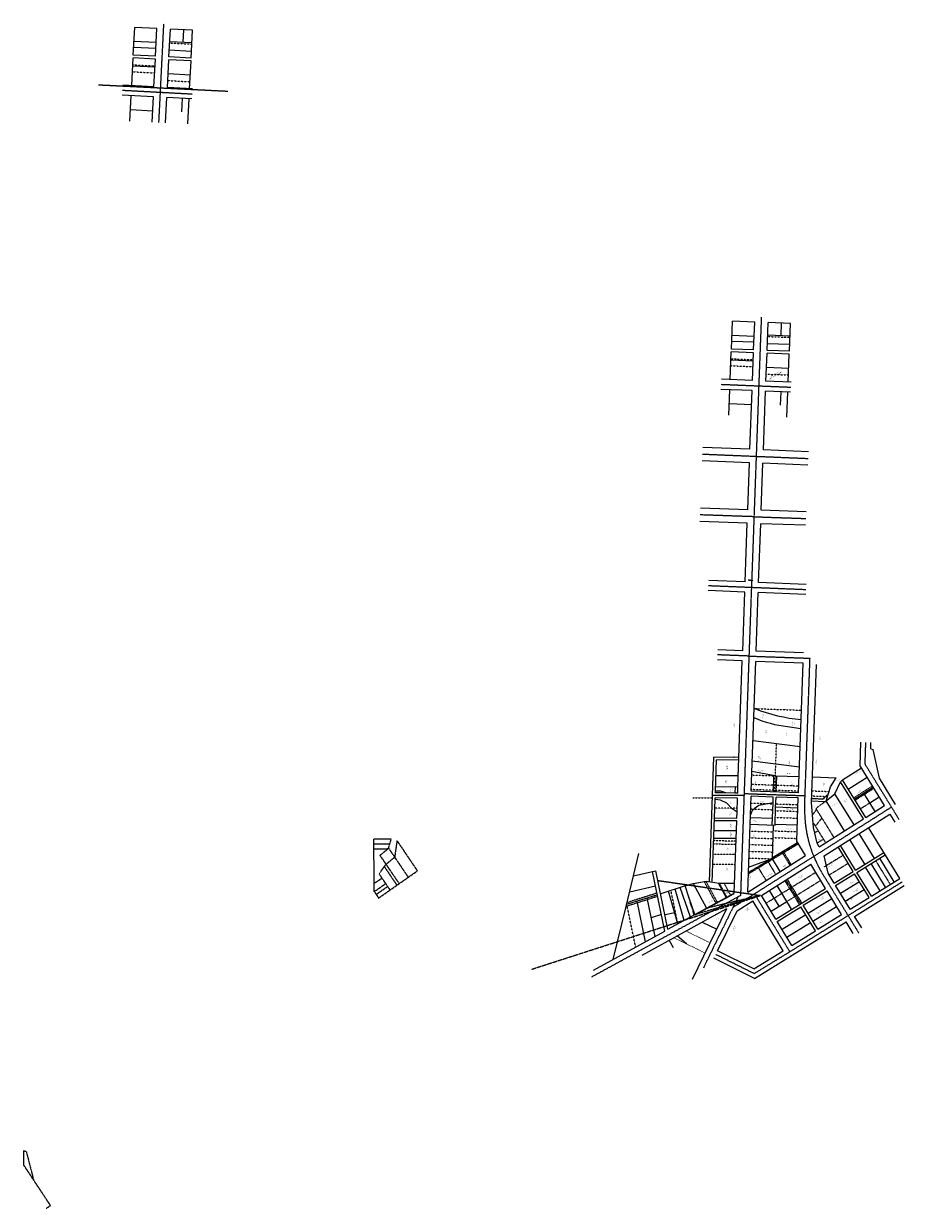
# Model space of a CAD drawing. Header units: feet. Extents: x 151698 to 162355, y 285659 to 293555.
# Tile 2 of 2: x 157130 to 162355, y 286529 to 293555. Entities that reach past the tile are written whole.
import ezdxf

# ---------------------------------------------------------------- set-up
doc = ezdxf.new("R2010")
doc.units = ezdxf.units.FT
doc.header["$MEASUREMENT"] = 0
for name, pattern in [('B', [0.3, 0.25, -0.05]), ('cl', [5, 0.09375, -0.09375, 4.625, -0.09375, 0.09375]), ('F', [0.15, 0.1, -0.05])]:
    doc.linetypes.add(name, pattern=pattern)
for name, color, linetype in [('DV_X_Property_Line', 80, 'Continuous'), ('DV_X_Property_Line_To_Be_Vacated', 247, 'F'), ('DV_X_Text', 20, 'Continuous'), ('RW_X_CL', 180, 'cl'), ('RW_X_Esmt_SH', 50, 'esmtshex'), ('RW_X_Esmt_U', 11, 'esmtuex'), ('RW_X_Fee_RW', 50, 'rowex'), ('RW_X_Right_of_Way', 50, 'rowex'), ('RW_X_Right_of_Way_To_Be_Vacated', 50, 'rowex'), ('RW_X_Text', 9, 'Continuous'), ('SC_Scratch14', 7, 'Continuous'), ('SC_Scratch15', 7, 'Continuous'), ('SC_Scratch6', 7, 'Continuous')]:
    doc.layers.add(name, color=color, linetype=linetype)
doc.styles.get("Standard").update_dxf_attribs({"font": 'font31.shx'})
doc.styles.add('Straight-Normal', font='font30.shx', dxfattribs={"height": 0.1})
doc.linetypes.add('esmtshex', pattern='A,0.75,-0.1,["Ex SH",Straight-Normal,S=1,R=0,X=0,Y=-0.06],-0.55,0.75,-0.3,0.75,-0.3,0.75,-0.3,0.75,-0.3', length=5.6)
doc.linetypes.add('esmtuex', pattern='A,0.75,-0.1,["Ex U",Straight-Normal,S=1,R=0,X=0,Y=-0.06],-0.45,0.75,-0.3,0.75,-0.3,0.75,-0.3,0.75,-0.3', length=5.5)
doc.linetypes.add('rowex', pattern='A,0.75,-0.05,["Ex R/W",Straight-Normal,S=1,R=0,X=0,Y=-0.06],-0.7,0.75,-0.3,0.75,-0.3,0.75,-0.3,0.75,-0.3', length=5.7)
doc.dimstyles.new('COEC', dxfattribs={"dimscale": 13.9, "dimtxt": 0.18, "dimasz": 0.18, "dimexe": 0.18, "dimexo": 0.0625, "dimgap": 0.09, "dimtad": 1, "dimzin": 0, "dimdsep": 46, "dimtxsty": 'Standard', "dimcen": 0.09, "dimclrd": 256, "dimclre": 256, "dimclrt": 256, "dimaunit": 1, "dimadec": 4, "dimazin": 0, "dimtfac": 1, "dimtofl": 0, "dimtmove": 0, "dimatfit": 3, "dimfxl": 1, "dimtolj": 1, "dimtzin": 0, "dimlwd": -1, "dimlwe": -1, "dimarcsym": 0})

# ---------------------------------------------------------------- blocks, each defined once
blk = doc.blocks.new('A$C88d11cb5')
at = {"layer": 'DV_X_Property_Line'}
for p, q in [((502.4, 484.9), (506.1, 558.4)), ((208.7, 455.4), (340.5, 448.8)), ((210.4, 490.3), (342.3, 483.7)), ((420.1, 438.5), (551.9, 431.8)), ((422.6, 488.9), (554.5, 482.3)), ((203.1, 344.3), (334.9, 337.6)), ((413.1, 298.2), (544.9, 291.3)), ((493.8, 70.9), (497.8, 150.8)), ((190.1, 84.5), (321.9, 77.4))]:
    blk.add_line(p, q, dxfattribs=at)
at = {"layer": 'DV_X_Property_Line', "color": 247, "linetype": 'F'}
for p, q in [((422.2, 479.9), (554, 473.3)), ((201.3, 309.2), (333.2, 302.5)), ((203.4, 350.3), (335.2, 343.6)), ((411, 256.8), (542.8, 249.9))]:
    blk.add_line(p, q, dxfattribs=at)
at = {"layer": 'RW_X_Fee_RW', "ltscale": 0.65}
for p, q in [((206.3, 408), (214.6, 572.6)), ((346.4, 566.2), (214.5, 572.6)), ((338.1, 401.3), (346.4, 566.2)), ((418, 397.2), (426.3, 562.3)), ((558.2, 555.9), (426.3, 562.3)), ((549.9, 390.4), (558.2, 555.9)), ((197.2, 226.9), (205.5, 391.5)), ((337.3, 384.8), (205.5, 391.5)), ((338.1, 401.3), (206.3, 408)), ((329, 219.9), (337.3, 384.8)), ((408.9, 215.6), (417.2, 380.7)), ((549, 374), (417.2, 380.7)), ((549.9, 390.4), (418, 397.2)), ((540.7, 208.6), (549, 374)), ((329, 219.9), (144.5, 229.7)), ((557.4, 207.7), (408.9, 215.6)), ((326, 160), (141.3, 169.8)), ((186.6, 15.9), (194.2, 167)), ((318.5, 9.3), (326, 160)), ((398.4, 6.6), (405.9, 155.7)), ((554.2, 147.8), (405.9, 155.7)), ((530.3, 0), (537.7, 148.6))]:
    blk.add_line(p, q, dxfattribs=at)
at = {"layer": 'RW_X_Fee_RW', "color": 40, "linetype": 'B'}
for p, q in [((358.4, 8), (387.9, 594.2)), ((0, 231.9), (767.6, 194.2)), ((142.9, 199.8), (555.8, 177.7))]:
    blk.add_line(p, q, dxfattribs=at)
blk = doc.blocks.new('*D1088')
at = {"layer": 'Defpoints', "color": 0, "linetype": 'B', "transparency": 16777216}
for p in [(161451.3, 290251), (161451.4, 290253.1), (161451.4, 290251)]:
    blk.add_point(p, dxfattribs=at)
at = {"layer": 'SC_Scratch6', "linetype": 'B', "transparency": 16777216}
for p, q in [((161447.8, 290253.2), (161428.7, 290253.9)), ((161451.4, 290252.3), (161451.6, 290256.7)), ((161451.4, 290252.3), (161451.5, 290256.7)), ((161455, 290253), (161458.6, 290252.9))]:
    blk.add_line(p, q, dxfattribs=at)
for points in [[(161447.8, 290253.8), (161447.8, 290252.7), (161451.4, 290253.1)], [(161455.1, 290253.6), (161455, 290252.4), (161451.4, 290253.1)]]:
    blk.add_solid(points, dxfattribs=at)
at = {"layer": 'SC_Scratch6', "linetype": 'B', "transparency": 16777216, "insert": (161436.6, 290257.2), "char_height": 3.6, "attachment_point": 5, "rotation": 358.03812}
blk.add_mtext('\\A1;0.02', dxfattribs=at)

msp = doc.modelspace()

# ---------------------------------------------------------------- linework, layer by layer
at = {"layer": 'DV_X_Property_Line'}
for p, q in [((161624.501, 291705.742), (161627.259, 291779.282)), ((161332.452, 291707.478), (161464.36, 291702.556)), ((161544.648, 291708.722), (161676.556, 291703.8)), ((161331.14, 291672.502), (161463.048, 291667.58)), ((161542.756, 291658.274), (161674.661, 291653.276)), ((161326.974, 291561.419), (161458.876, 291556.345)), ((161537.49, 291517.889), (161669.387, 291512.664)), ((161621.069, 291291.642), (161624.067, 291371.586)), ((161317.221, 291301.392), (161449.112, 291296.014)), ((161661.569, 289386.327), (161740.678, 289374.634)), ((161736.774, 289266.515), (161457.454, 289300.935)), ((161732.443, 289146.593), (161453.231, 289181.009)), ((161238.134, 289096.795), (161370.174, 289095.598)), ((161588.402, 289094.604), (161451.06, 289119.362)), ((161988.082, 289070.522), (162100.177, 289141.624)), ((161235.824, 289031.18), (161367.864, 289029.984)), ((161588.402, 289094.604), (161730.384, 289089.605)), ((161810.362, 289087.53), (161950.275, 289082.604)), ((161909.321, 289001.494), (161916.662, 289028.515)), ((161916.662, 289028.515), (161950.275, 289082.604)), ((161942.667, 288987.836), (161977.211, 289057.706)), ((161977.211, 289057.706), (161988.082, 289070.522)), ((162022.925, 289014.478), (162134.763, 289085.417)), ((162058.83, 288956.727), (162170.402, 289027.498)), ((161890.756, 288945.899), (161909.321, 289001.494)), ((161890.756, 288945.899), (161942.667, 288987.836)), ((162056.976, 288803.972), (161942.667, 288987.836)), ((162182.35, 288883.498), (162114.765, 288992.207)), ((162150.67, 288934.455), (162206.042, 288969.578)), ((161805.218, 288945.122), (161885.885, 288942.282)), ((161885.885, 288942.282), (161890.756, 288945.899)), ((162001.048, 288768.497), (161890.756, 288945.899)), ((161441.462, 288846.776), (161573.03, 288842.22)), ((161358.609, 288767.136), (161226.569, 288768.333)), ((161440.055, 288806.801), (161588.113, 288801.673)), ((161572.802, 288601.283), (161579.868, 288801.959)), ((161588.316, 288807.669), (161720.035, 288803.032)), ((162177.937, 288604.793), (162087.502, 288752.283)), ((161357.025, 288722.164), (161224.985, 288723.361)), ((161722.248, 288697.279), (161573.032, 288607.819)), ((162121.388, 288570.488), (162031.643, 288716.851)), ((160704.353, 288319.393), (160780.859, 288632.829)), ((162295.904, 288465.965), (162210.147, 288605.825)), ((161431.082, 288551.958), (161564.585, 288602.368)), ((161564.585, 288602.368), (161572.83, 288602.083)), ((161618.63, 288526.542), (161572.802, 288601.283)), ((162211.022, 288413.098), (162124.98, 288553.423)), ((162244.177, 288433.634), (162158.196, 288573.86)), ((160748.521, 288500.347), (160862.097, 288526.213)), ((161102.252, 288455.919), (161179.436, 288470.271)), ((161179.436, 288470.271), (161256.709, 288457.828)), ((161976.463, 288397.466), (162088.884, 288466.637)), ((160725.73, 288406.972), (160879.474, 288441.987)), ((161055.54, 288441.055), (160909.664, 288394.639)), ((161011.698, 288216), (160956.533, 288409.553)), ((161049.37, 288236.614), (160996.46, 288422.257)), ((161086.506, 288256.935), (161025.559, 288431.516)), ((161055.54, 288441.055), (161102.252, 288455.919)), ((161076.266, 288374.052), (161055.54, 288441.055)), ((161102.252, 288455.919), (161182.417, 288309.418)), ((161250.477, 288458.832), (161297.378, 288372.324)), ((161256.709, 288457.828), (161347.687, 288456.948)), ((161553.62, 288414.58), (161611.149, 288320.439)), ((161686.665, 288302.519), (161600.144, 288443.934)), ((162005.223, 288350.562), (162117.644, 288419.733)), ((160890.389, 288389.082), (160707.13, 288330.771)), ((160818.984, 288110.547), (160769.458, 288350.603)), ((160876.883, 288142.229), (160829.923, 288369.842)), ((161112.237, 288271.015), (161076.266, 288374.052)), ((161564.417, 288291.394), (161657.917, 288349.506)), ((161784.463, 288279.751), (161925.194, 288366.296)), ((160627.848, 288005.957), (160704.353, 288319.393)), ((160914.665, 288271.416), (160854.199, 288252.177)), ((160992.813, 288282.261), (160935.426, 288269.769)), ((161629.678, 288184.563), (161770.408, 288271.108)), ((161813.358, 288232.539), (161953.777, 288319.68)), ((161155.795, 288226.454), (161242.563, 288184.172)), ((161658.918, 288136.698), (161799.338, 288223.839)), ((160985.019, 288075.124), (160960.606, 288119.74)), ((161064.272, 288096.397), (161007.139, 288145.11))]:
    msp.add_line(p, q, dxfattribs=at)
at = {"layer": 'DV_X_Property_Line', "color": 247, "linetype": 'F'}
for p, q in [((161544.31, 291699.728), (161676.219, 291694.806)), ((161327.199, 291567.415), (161459.101, 291562.341)), ((161325.656, 291526.282), (161457.558, 291521.208)), ((161535.938, 291476.515), (161667.835, 291471.289)), ((161464.221, 289493.128), (161744.593, 289483.204)), ((161586.764, 288997.842), (161596.831, 289283.76)), ((161450.36, 289099.464), (161588.402, 289094.604)), ((161728.336, 289032.882), (161448.362, 289042.739)), ((162054.606, 288963.521), (162165.334, 289033.756)), ((161101.391, 288964.409), (161217.426, 288963.357)), ((161727.253, 289002.902), (161447.307, 289012.758)), ((161806.301, 288975.103), (161899.413, 288971.825)), ((161807.384, 289005.083), (161909.321, 289001.494)), ((162063.054, 288949.932), (162173.904, 289020.245)), ((161330.559, 288902.35), (161231.319, 288903.249)), ((161462.615, 288897.114), (161574.826, 288893.228)), ((161549.391, 288929.145), (161576.058, 288928.221)), ((161591.139, 288887.62), (161722.94, 288882.979)), ((161810.491, 288862.885), (161830.386, 288887.266)), ((161830.386, 288887.266), (161837.401, 288906.285)), ((161938.403, 288728.675), (161833.893, 288896.776)), ((161837.401, 288906.285), (161885.885, 288942.282)), ((162094.734, 288898.975), (162150.67, 288934.455)), ((161589.731, 288847.644), (161721.533, 288843.004)), ((161889.386, 288697.669), (161813.909, 288819.073)), ((161828.14, 288796.183), (161866.446, 288844.415)), ((161438.647, 288766.825), (161578.46, 288761.984)), ((161578.671, 288767.984), (161718.62, 288763.057)), ((161823.221, 288757.515), (161844.424, 288769.99)), ((161223.825, 288690.394), (161355.865, 288689.197)), ((161356.497, 288707.173), (161224.458, 288708.37)), ((161722.876, 288696.373), (161426.065, 288517.921)), ((161726.482, 288690.374), (161429.672, 288511.922)), ((161435.832, 288686.875), (161575.645, 288682.033)), ((161437.24, 288726.85), (161577.053, 288722.008)), ((161577.264, 288728.009), (161717.205, 288723.082)), ((161837.338, 288695.144), (161875.792, 288719.536)), ((161221.714, 288630.431), (161353.754, 288629.234)), ((161433.017, 288606.924), (161564.585, 288602.368)), ((161434.425, 288646.9), (161574.238, 288642.058)), ((161677.831, 288563.895), (161634.273, 288634.934)), ((161684.651, 288568.077), (161641.129, 288639.057)), ((161879.86, 288555.015), (161992.281, 288624.186)), ((161219.603, 288570.468), (161351.643, 288569.271)), ((161535.977, 288474.393), (161490.531, 288548.512)), ((161593.259, 288510.535), (161548.574, 288583.41)), ((161909.555, 288506.586), (162021.976, 288575.757)), ((162272.137, 288451.162), (162186.3, 288591.153)), ((161166.989, 288467.956), (161236.807, 288339.18)), ((161176.968, 288469.71), (161245.236, 288343.792)), ((161535.176, 288339.26), (161829.541, 288522.296)), ((161733.533, 288331.357), (161646.668, 288473.288)), ((161740.56, 288335.681), (161653.646, 288477.691)), ((161657.917, 288349.506), (161858.897, 288474.419)), ((161747.586, 288340.004), (161660.624, 288482.094)), ((160888.357, 288398.93), (160709.908, 288342.149)), ((161011.698, 288216), (160970.827, 288414.101)), ((161256.709, 288457.828), (161301.764, 288374.725)), ((161285.296, 288457.551), (161323.696, 288386.725)), ((160892.421, 288379.234), (160704.353, 288319.393)), ((161108.733, 288269.098), (161076.266, 288374.052)), ((160761.086, 288078.865), (160711.024, 288321.516)), ((160986.962, 288134.069), (161173.786, 288043.031)), ((161059.297, 288173.651), (161203.253, 288103.502))]:
    msp.add_line(p, q, dxfattribs=at)
at = {"layer": 'DV_X_Property_Line'}
for centre, radius, start, end in [((161829.684, 290413.409), 988.8, 248.5683728, 264.9486667), ((161744.82, 290099.686), 718.2, 246.8364854, 263.3435146)]:
    msp.add_arc(centre, radius, start, end, dxfattribs=at)
at = {"layer": 'DV_X_Property_Line_To_Be_Vacated'}
for p, q in [((161363.359, 288902.053), (161330.559, 288902.35)), ((161443.258, 288897.784), (161462.615, 288897.114)), ((161444.491, 288932.778), (161549.391, 288929.145)), ((161592.564, 288927.594), (161724.366, 288922.954))]:
    msp.add_line(p, q, dxfattribs=at)
at = {"layer": 'RW_X_CL'}
for p, q in [((161493.301, 291406.942), (161508.553, 291813.594)), ((161268.554, 291416.106), (161681.704, 291399.261)), ((161435.158, 289804.449), (161493.301, 291406.942)), ((161157.96, 291002.421), (161478.145, 290989.227)), ((161478.145, 290989.227), (161784.484, 290976.504)), ((161465.141, 290630.821), (161143.68, 290641.757)), ((161465.141, 290630.821), (161770.534, 290620.33)), ((161193.473, 290222.711), (161771.582, 290199.473)), ((161435.158, 289804.449), (161247.106, 289811.675)), ((161385.22, 288386.194), (161435.158, 289804.449)), ((161435.158, 289804.449), (161795.764, 289791.627)), ((161764.108, 288915.103), (161795.764, 289791.627)), ((162122.549, 289162.512), (162126.849, 289292.477)), ((162122.549, 289162.512), (162324.114, 288834.937)), ((161406.01, 288976.649), (161217.954, 288978.353)), ((161406.452, 288989.181), (161766.326, 288976.51)), ((161817.574, 288616.592), (162278.548, 288908.99)), ((161339.739, 288315.106), (161817.574, 288616.592)), ((162085.996, 288161.437), (161869.278, 288514.881)), ((162021.951, 288265.886), (162341.976, 288465.208)), ((161675.953, 288051.266), (161466.08, 288394.82)), ((160501.307, 287902.516), (161385.22, 288386.194)), ((161164.867, 287956.243), (161370.438, 288378.105)), ((161675.953, 288051.266), (162021.951, 288265.886)), ((161464.28, 287921.408), (161675.953, 288051.266)), ((161464.28, 287921.408), (161236.243, 288034.661))]:
    msp.add_line(p, q, dxfattribs=at)
msp.add_arc((162479.841, 288889.253), 716.2, 177.931615, 211.5149483, dxfattribs=at)
at = {"layer": 'RW_X_Esmt_SH', "ltscale": 0.8}
for p, q in [((161816.339, 288787.924), (161804.857, 288935.112)), ((161837.371, 288694.995), (161816.339, 288787.924)), ((161850.519, 288673.016), (161837.366, 288695.008)), ((161903.535, 288516.404), (161879.194, 288620.152))]:
    msp.add_line(p, q, dxfattribs=at)
at = {"layer": 'RW_X_Esmt_U', "ltscale": 0.7}
for p, q in [((161578.519, 288998.132), (161581.957, 289095.766)), ((161595.009, 288997.552), (161598.414, 289094.252))]:
    msp.add_line(p, q, dxfattribs=at)
at = {"layer": 'RW_X_Esmt_U', "linetype": 'B'}
for p, q in [((161805.753, 288960.105), (161873.759, 288957.654)), ((161873.759, 288957.654), (161904.535, 288987.164))]:
    msp.add_line(p, q, dxfattribs=at)
at = {"layer": 'RW_X_Fee_RW', "ltscale": 0.8}
for p, q in [((161329.363, 291625.124), (161335.541, 291789.831)), ((161467.455, 291785.061), (161335.51, 291789.832)), ((161461.266, 291620.05), (161467.455, 291785.061)), ((161541.207, 291616.975), (161547.403, 291782.17)), ((161679.317, 291777.4), (161547.403, 291782.17)), ((161673.109, 291611.901), (161679.317, 291777.4)), ((161461.266, 291620.05), (161329.363, 291625.124)), ((161322.567, 291443.929), (161328.745, 291608.636)), ((161460.647, 291603.562), (161328.745, 291608.636)), ((161454.458, 291438.551), (161460.647, 291603.562)), ((161534.392, 291435.292), (161540.588, 291600.487)), ((161672.491, 291595.413), (161540.588, 291600.487)), ((161673.109, 291611.901), (161541.207, 291616.975)), ((161666.283, 291429.914), (161672.491, 291595.413)), ((161454.458, 291438.551), (161269.776, 291446.081)), ((161682.926, 291429.236), (161534.392, 291435.292)), ((161452.246, 291378.591), (161267.332, 291386.131)), ((161314.649, 291232.83), (161320.318, 291383.971)), ((161680.481, 291369.285), (161532.18, 291375.332)), ((161658.456, 291221.24), (161664.034, 291369.956))]:
    msp.add_line(p, q, dxfattribs=at)
at = {"layer": 'RW_X_Fee_RW', "color": 1, "ltscale": 0.8}
msp.add_line((161723.644, 288902.967), (161591.842, 288907.607), dxfattribs=at)
at = {"layer": 'RW_X_Fee_RW', "color": 1, "ltscale": 0.8, "flags": 128}
for points in [[(161351.522, 288992.143), (161352.859, 289030.12)], [(161296.453, 288992.642), (161266.591, 289002.913), (161234.833, 289003.043)], [(161362.57, 288879.633), (161333.548, 288899.234), (161302.377, 288931.733), (161264.36, 288950.534), (161233.079, 288953.215)], [(161576.281, 288934.554), (161492.904, 288917.782), (161463.617, 288898.241), (161450.87, 288883.911), (161442.012, 288862.399)]]:
    msp.add_lwpolyline(points, dxfattribs=at)
at = {"layer": 'RW_X_Fee_RW', "color": 1, "flags": 128}
msp.add_lwpolyline([(161352.859, 289030.12), (161367.864, 289029.984)], dxfattribs=at)
at = {"layer": 'RW_X_Right_of_Way', "ltscale": 0.8}
for p, q in [((161439.629, 291030.848), (161452.246, 291378.591)), ((161519.561, 291027.541), (161532.18, 291375.332)), ((161439.629, 291030.848), (161159.607, 291042.387)), ((161786.144, 291016.47), (161519.561, 291027.541)), ((161436.728, 290950.9), (161156.313, 290962.455)), ((161426.614, 290672.155), (161436.728, 290950.9)), ((161476.491, 290949.261), (161476.485, 290949.262)), ((161476.498, 290949.261), (161476.491, 290949.261)), ((161506.568, 290669.422), (161516.66, 290947.593)), ((161782.824, 290936.539), (161516.66, 290947.593)), ((161426.614, 290672.155), (161145.04, 290681.734)), ((161771.907, 290660.306), (161506.568, 290669.422)), ((161423.714, 290592.208), (161142.32, 290601.78)), ((161411.079, 290243.988), (161423.714, 290592.208)), ((161463.774, 290590.845), (161463.768, 290590.845)), ((161463.781, 290590.844), (161463.774, 290590.845)), ((161491.015, 290240.775), (161503.667, 290589.474)), ((161769.161, 290580.354), (161503.667, 290589.474)), ((161411.079, 290243.988), (161194.678, 290252.687)), ((161772.787, 290229.449), (161491.015, 290240.775)), ((161408.904, 290184.027), (161192.268, 290192.735)), ((161396.275, 289835.965), (161408.904, 290184.027)), ((161476.22, 289833.008), (161488.84, 290180.814)), ((161770.377, 290169.497), (161488.84, 290180.814)), ((161396.275, 289835.965), (161248.258, 289841.653)), ((161756.839, 289823.03), (161476.22, 289833.008)), ((161394.132, 289776.003), (161245.954, 289781.697)), ((161367.864, 289029.984), (161394.132, 289776.003)), ((161446.955, 289002.764), (161474.077, 289773.046)), ((161754.707, 289763.068), (161474.077, 289773.046)), ((161726.892, 288992.908), (161754.707, 289763.068)), ((161804.857, 288935.112), (161834.478, 289755.288)), ((162092.267, 289154.48), (162096.866, 289293.469)), ((162155.63, 289255.131), (162156.833, 289291.485)), ((162155.63, 289255.131), (162170.675, 289250.206)), ((162208.148, 289080.637), (162170.675, 289250.206)), ((161199.879, 288464.985), (161225.924, 289204.718)), ((161373.551, 289203.38), (161225.924, 289204.718)), ((161234.833, 289003.043), (161241.366, 289188.578)), ((161373.406, 289187.381), (161241.366, 289188.578)), ((162237.489, 288918.472), (162092.267, 289154.48)), ((162112.904, 288839.448), (161977.211, 289057.706)), ((162126.415, 288848.018), (161988.082, 289070.522)), ((162303.834, 288925.134), (162208.146, 289080.642)), ((161351.522, 288992.143), (161296.453, 288992.642)), ((161726.892, 288992.908), (161446.955, 289002.764)), ((161215.869, 288464.422), (161233.079, 288953.215)), ((161571.622, 288802.244), (161576.281, 288934.554)), ((161588.113, 288801.673), (161591.842, 288907.607)), ((161716.551, 288706.571), (161723.644, 288902.967)), ((162126.415, 288848.018), (162237.489, 288918.472)), ((161360.72, 288827.099), (161228.68, 288828.296)), ((161361.248, 288842.09), (161229.208, 288843.287)), ((161345.637, 288398.732), (161360.72, 288827.099)), ((161361.248, 288842.09), (161362.57, 288879.633)), ((161425.905, 288404.944), (161442.012, 288862.399)), ((161850.519, 288673.016), (162112.904, 288839.448)), ((161879.194, 288620.152), (162268.935, 288867.367)), ((162268.935, 288867.367), (162298.564, 288819.215)), ((162328.159, 288486.055), (162143.241, 288787.638)), ((161768.83, 288621.31), (161716.551, 288706.571)), ((162065.398, 288535.549), (161975.908, 288681.498)), ((161425.905, 288404.944), (161768.83, 288621.31)), ((162051.771, 288527.165), (161962.395, 288672.927)), ((162065.398, 288535.549), (162234.147, 288639.379)), ((162073.762, 288521.909), (162242.511, 288625.738)), ((161507.096, 288385.226), (161800.196, 288570.155)), ((161888.248, 288426.551), (161800.196, 288570.155)), ((160862.097, 288526.213), (160881.602, 288530.656)), ((160934.781, 288173.911), (160862.097, 288526.213)), ((160953.131, 288183.952), (160881.602, 288530.656)), ((161939.35, 288457.993), (161903.535, 288516.404)), ((161939.35, 288457.993), (162051.771, 288527.165)), ((161947.713, 288444.353), (162060.134, 288513.525)), ((162146.393, 288372.845), (162060.134, 288513.525)), ((162159.975, 288381.304), (162073.762, 288521.909)), ((162159.975, 288381.304), (162328.159, 288486.055)), ((160953.131, 288183.952), (161345.637, 288398.732)), ((161592.874, 288244.811), (161888.248, 288426.551)), ((161755.939, 288326.357), (161896.611, 288412.911)), ((161983.389, 288271.386), (161896.611, 288412.911)), ((162034.348, 288303.06), (161947.713, 288444.353)), ((162060.485, 288260.434), (162355.193, 288443.987)), ((161362.967, 288294.29), (161456.347, 288353.207)), ((161637.349, 288056.912), (161456.347, 288353.207)), ((161592.874, 288244.811), (161507.096, 288385.226)), ((161842.913, 288184.249), (161755.939, 288326.357)), ((162034.348, 288303.06), (162146.393, 288372.845)), ((160798.98, 288031.205), (161302.208, 288306.572)), ((161098.38, 287888.288), (161302.208, 288306.572)), ((161247.363, 288057.052), (161362.967, 288294.29)), ((161601.215, 288231.157), (161741.886, 288317.71)), ((161828.891, 288175.551), (161741.886, 288317.71)), ((161842.913, 288184.249), (161983.389, 288271.386)), ((162102.444, 288192.003), (162060.485, 288260.434)), ((161688.414, 288088.415), (161601.215, 288231.157)), ((161688.986, 288029.931), (162009.526, 288228.76)), ((162052.109, 288159.31), (162009.526, 288228.76)), ((160510.354, 287941.665), (160934.781, 288173.911)), ((161688.414, 288088.415), (161828.891, 288175.551)), ((161463.005, 287949.955), (161247.363, 288057.052)), ((161463.005, 287949.955), (161637.349, 288056.912)), ((161465.556, 287892.861), (161225.122, 288012.271)), ((161465.556, 287892.861), (161689.026, 288029.956))]:
    msp.add_line(p, q, dxfattribs=at)
at = {"layer": 'RW_X_Right_of_Way_To_Be_Vacated', "ltscale": 0.8}
for q in [(161367.864, 289029.984), (161351.522, 288992.143)]:
    msp.add_line((161366.526, 288992.007), q, dxfattribs=at)
at = {"layer": 'RW_X_Right_of_Way_To_Be_Vacated', "ltscale": 0.7}
for p, q in [((161233.079, 288953.215), (161233.431, 288963.212)), ((161365.47, 288962.016), (161233.431, 288963.212)), ((161234.487, 288993.204), (161234.833, 289003.043)), ((161296.453, 288992.642), (161234.487, 288993.204)), ((161362.57, 288879.633), (161365.47, 288962.016)), ((161442.012, 288862.399), (161445.899, 288972.783)), ((161577.464, 288968.151), (161445.899, 288972.783)), ((161576.281, 288934.554), (161577.464, 288968.151)), ((161591.842, 288907.607), (161593.954, 288967.57)), ((161725.809, 288962.928), (161593.954, 288967.57)), ((161723.644, 288902.967), (161725.809, 288962.928))]:
    msp.add_line(p, q, dxfattribs=at)
at = {"layer": 'SC_Scratch14', "color": 1, "linetype": 'B'}
for p in [(160890.602, 288474.095), (160143.006, 287946.871)]:
    msp.add_line(p, (161502.792, 288384.779), dxfattribs=at)
at = {"layer": 'SC_Scratch15', "color": 46, "linetype": 'B'}
for p, q in [((160890.64, 288474.098), (161502.761, 288384.769)), ((160143.037, 287946.881), (161502.761, 288384.769)), ((161502.761, 288384.769), (161112.36, 288270.946)), ((161502.761, 288384.769), (161182.417, 288309.418))]:
    msp.add_line(p, q, dxfattribs=at)
at = {"layer": 'SC_Scratch15', "color": 4, "linetype": 'B'}
msp.add_line((161113.078, 288270.165), (161345.556, 288396.391), dxfattribs=at)
at = {"layer": 'SC_Scratch6', "color": 30, "linetype": 'B'}
for p, q in [((159309.759, 288719.62), (159207.759, 288719.353)), ((159210.479, 288407.695), (159207.759, 288719.353)), ((159300.827, 288689.597), (159208.021, 288689.354)), ((159309.759, 288719.62), (159293.511, 288665.002)), ((159345.052, 288709.728), (159331.4, 288611.697)), ((159345.052, 288709.728), (159466.326, 288530.382)), ((159286.862, 288659.56), (159208.283, 288659.355)), ((159244.224, 288622.383), (159295.55, 288664.714)), ((159244.224, 288622.383), (159357.936, 288454.221)), ((159280.074, 288569.366), (159331.4, 288611.697)), ((159293.511, 288665.002), (159286.862, 288659.56)), ((159295.55, 288664.714), (159412.063, 288492.41)), ((159238.737, 288512.684), (159280.074, 288569.366)), ((159270.741, 288554.605), (159344.681, 288445.258)), ((159210.047, 288457.193), (159255.929, 288487.065)), ((159236.343, 288369.446), (159466.326, 288530.382)), ((159238.737, 288512.684), (159303.715, 288416.591)), ((159210.479, 288407.695), (159277.851, 288454.84)), ((159210.479, 288407.695), (159236.343, 288369.446)), ((159221.919, 288390.777), (159289.291, 288437.922)), ((157130.452, 286786.687), (157130.452, 286871.327)), ((157130.452, 286871.327), (157145.651, 286866.902)), ((157145.651, 286866.902), (157188.711, 286698.666)), ((157188.709, 286698.67), (157130.452, 286786.687)), ((157289.487, 286546.411), (157188.709, 286698.67)), ((157264.748, 286529.44), (157289.487, 286546.411))]:
    msp.add_line(p, q, dxfattribs=at)

# ---------------------------------------------------------------- block references
at = {"layer": 'DV_X_Property_Line', "color": 30, "linetype": 'B'}
msp.add_blockref('A$C88d11cb5', (157574.397, 292960.629), dxfattribs=at)

# ---------------------------------------------------------------- texts
at = {"layer": 'DV_X_Text', "linetype": 'B'}
for s, rotation, p in [('Z', 359.4807187, (161503.016, 289490.63)), ('Z', 359.4807187, (161707.063, 289483.56)), ('P', 359.4807187, (161338.791, 289187.127)), ('L', 359.4807187, (161339.095, 289186.652)), ('P', 359.4807187, (161338.838, 289095.347)), ('L', 359.4807187, (161339.142, 289094.872)), ('P', 349.7813149, (161484.072, 289112.962)), ('L', 349.7813149, (161484.372, 289112.443)), ('P', 359.4807187, (161337.49, 289029.719)), ('L', 359.4807187, (161337.794, 289029.244)), ('Z', 359.4807187, (161320.542, 288901.421)), ('361000050000', 359.4807187, (161331.373, 288899.245)), ('361000040000', 359.4807187, (161331.759, 288903.111)), ('Z', 359.4807187, (161327.058, 288766.279)), ('Z', 359.4807187, (161316.103, 288688.438)), ('Z', 359.4807187, (161316.668, 288706.284)), ('Z', 359.4807187, (161325.981, 288721.253)), ('361000080000', 359.4807187, (161327.178, 288708.335)), ('Z', 359.4807187, (161313.875, 288628.579)), ('361000100000', 359.4807187, (161321.767, 288626.427)), ('361000090000', 359.4807187, (161322.154, 288630.292)), ('Z', 359.4807187, (161311.764, 288568.617)), ('361000120000', 359.4807187, (161319.656, 288566.464)), ('361000100000', 359.4807187, (161320.043, 288570.329)), ('P', 359.4807187, (161327.754, 288456.576)), ('L', 359.4807187, (161328.058, 288456.101))]:
    msp.add_text(s, height=2, rotation=rotation, dxfattribs=at).set_placement(p)
at = {"layer": 'DV_X_Text'}
for s, width, insert, char_height, attachment_point, rotation in [('\\pxqc;HAR-KEN-2107\\PDETROIT ST. PHASE 1', 123.86459, (161533.048, 291448.787), 6, 1, 30.4674689), ('\\pxqc;NEW YORK CENTRAL\\PLINES, LLC\\PO.R. 151-282', 123.86459, (161510.333, 289387.228), 2, 1, 87.9834077), ('\\pxqc;CITY OF KENTON\\P324 S. DETROIT ST.\\PD.V. 166-54', 123.86459, (161340.1, 289332.798), 2, 1, 87.9834077), ('\\pxqc;NEW YORK CENTRAL\\PLINES, LLC\\PO.R. 151-282', 123.86459, (161691.05, 289342.934), 2, 1, 87.9834077), ('\\pxqc;RI CS4, LLC\\P350 S. MAIN ST.\\PO.R. 479-2057', 123.86459, (161528.52, 289296.759), 2, 1, 87.9834077), ('\\pxqc;RI CS4, LLC\\P350 S. MAIN ST.\\PO.R. 479-2057', 123.86459, (161648.767, 289278.574), 2, 1, 87.9834077), ('\\pxqc;BART C. BAILEY\\PS. MAIN ST.\\PO.R. 549-2974', 123.86459, (161849.32, 289254.508), 2, 1, 87.9834077), ('\\pxqc;KENTON WATER\\PWORKS CO.\\PS. DETROIT ST.\\PD.V. 52-221', 123.86459, (161336.777, 289144.965), 2, 1, 87.9834077), ('\\pxqc;THE COMMISSIONERS OF\\PHARDIN CO. OHIO\\PD.V. 33-20', 123.86459, (161489.371, 289137.573), 2, 1, 87.9834077), ('\\pxqc;THE COMMISSIONERS OF\\PHARDIN CO. OHIO\\PD.V. 33-20', 123.86459, (161665.063, 289109.614), 2, 1, 87.9834077), ('\\pxqc;UPPER SCIOTO \\PCONSERVANCY DISTRICT\\PO.R. 151-282', 123.86459, (161826.55, 289112.101), 2, 1, 87.9834077), ('\\pxqc;JENNIFER L. BICKLEY\\P406 S. DETROIT ST.\\PO.R. 512-1660\\P361000010000', 123.86459, (161295.242, 289082.638), 2, 1, 87.9834077), ('\\pxqc;UPPER SCIOTO DRAINAGE\\PCONSERVANCY DISTRICT\\PD.V. 133-22', 123.86459, (161441.449, 289139.944), 2, 1, 349.7813149), ('\\pxqc;UPPER SCIOTO \\PCONSERVANCY DISTRICT\\PDB 125-450', 123.86459, (162023.658, 289082.975), 2, 1, 31.8358856), ('\\pxqc;JOHN H. SIEMON\\P410 S. DETROIT ST.\\PO.R. 467-188\\P361000020000', 123.86459, (161289.817, 288996.042), 2, 1, 87.9834077), ('\\pxqc;MARK A. TICE, TRUSTEE\\PS. DETROIT ST.\\PO.R. 506-1434', 123.86459, (161464.39, 288989.43), 2, 1, 87.9834077), ('\\pxqc;MARK A. TICE, TRUSTEE\\P370 S. MAIN ST.\\PO.R. 506-1435', 123.86459, (161680.734, 288981.752), 2, 1, 87.9834077), ('\\pxqc;BMDMJ PROPERTIES LLC\\P403 S. MAIN ST.\\PO.R. 550-5902', 123.86459, (161873.503, 288980.944), 2, 1, 87.931615), ('\\pxqc;UPPER SCIOTO \\PCONSERVANCY DISTRICT\\PDB 125-450', 123.86459, (161908.717, 289041.003), 2, 1, 31.8358856), ('\\pxqc;{\\Fsimplex|c0;⅊}', 123.86459, (161958.637, 289054.898), 2.5, 1, 31.8358856), ('\\pxqc;CITY OF KENTON\\P416 S. DETROIT ST.\\PO.R. 523-2171\\P361000030000', 123.86459, (161319.969, 288949.176), 2, 1, 87.9834077), ('\\pxqc;{\\Fsimplex|c0;⅊}', 123.86459, (161889.984, 288934.04), 2.5, 1, 75.6765926), ('\\pxqc;{\\Fsimplex|c0;⅊}', 123.86459, (161866.323, 288920.764), 2.5, 1, 42.065859), ('\\pxqc;{\\Fsimplex|c0;⅊}', 123.86459, (161922.861, 288950.856), 2.5, 1, 64.2235239), ('\\pxqc;{\\Fsimplex|c0;⅊}', 123.86459, (161993.616, 288901.951), 2.5, 1, 121.8358856), ('\\pxqc;KEVIN T. KAPANKA\\P129 E. ESPY\\POR 530-2074', 123.86459, (161955.649, 288918.475), 2, 1, 31.8358856), ('\\pxqc;{\\Fsimplex|c0;⅊}', 123.86459, (162050.935, 288935.377), 2.5, 1, 121.8358856), ('\\pxqc;{\\Fsimplex|c0;⅊}', 123.86459, (162066.682, 288939.947), 2.5, 1, 121.8358856), ('\\pxqc;UPPER SCIOTO \\PCONSERVANCY DISTRICT\\PDB 125-450', 123.86459, (162033.548, 288970.059), 2, 1, 31.8358856), ('\\pxqc;{\\Fsimplex|c0;⅊}', 123.86459, (162024.554, 288937.907), 2.5, 1, 31.8358856), ('\\pxqc;{\\Fsimplex|c0;⅊}', 123.86459, (162152.713, 288927.137), 2.5, 1, 121.8358856), ('\\pxqc;{\\Fsimplex|c0;⅊}', 123.86459, (162098.235, 288984.632), 2.5, 1, 31.8358856), ('\\pxqc;CITY OF KENTON\\P416 S. DETROIT ST.\\PO.R. 88-207', 123.86459, (161317.841, 288866.601), 2, 1, 87.9834077), ('CITY OF KENTON, OHIO\\PS. MAIN ST.\\POR 567-4086', 91.65353, (161507.066, 288944.347), 2, 2, 358.0917967), ('MENTAL HEALTH AND RECOVERY\\PSERVICES BOARD OF ALLEN, AUGLAIZE AND HARDIN COUNTY\\P416 S. MAIN ST.\\PO.R. 542-1293', 50.65107, (161672.638, 288902.461), 2, 2, 358.0917967), ('CITY OF KENTON\\P414 S. MAIN ST.\\POR 567-4086', 24.4243, (161676.291, 288936.354), 2, 2, 358.0917967), ('{\\Fsimplex|c0;⅊}', 24.4243, (161700.746, 288905.979), 2.8, 2, 358.0917967), ('\\pxqc;B-K-P AMBULANCE DISTRICT\\P439 S. MAIN ST.\\PO.R. 188-391', 123.86459, (161826.254, 288840.924), 2, 1, 94.4605556), ('\\pxqc;{\\Fsimplex|c0;⅊}', 123.86459, (161934.809, 288871.452), 2.5, 1, 121.8358856), ('\\pxqc;RANDALL AND PAULA HOGUE\\P125 E. ESPY\\POR 559/3897', 123.86459, (161892.048, 288895.497), 2, 1, 31.8358856), ('\\pxqc;CITY OF KENTON\\P 418 S. DETROIT ST.\\PO.R. 88-207', 123.86459, (161317.087, 288810.293), 2, 1, 87.9834077), ('MICAHEL A. FINK\\P429 S. DETROIT ST.\\PO.R. 568-2037', 91.65353, (161470.546, 288830.45), 2, 2, 358.0917967), ('{\\Fsimplex|c0;⅊}', 24.4243, (161499.773, 288846.899), 2.8, 2, 358.0917967), ('\\pxqc;CITY OF KENTON\\P 420 S. DETROIT ST.\\PO.R. 444-546\\P361000060000', 123.86459, (161318.744, 288736.422), 2, 1, 87.9834077), ('\\pxqc;CITY OF KENTON\\P 430 S. DETROIT ST.\\PD.V. 161-3\\P361000070000', 123.86459, (161319.067, 288684.62), 2, 1, 87.9834077), ('\\pxqc;M & K FARM MARKET LLC\\P S. DETROIT ST.\\PO.R. 552-5699', 123.86459, (161456.405, 288678.518), 2, 1, 87.9834077), ('{\\Fsimplex|c0;⅊}', 24.4243, (161488.04, 288807.414), 2.8, 2, 358.0917967), ('TIMOTHY H. PEACOCK, TRUSTEE\\P430 S. MAIN ST.\\POR 501-344', 50.65107, (161678.473, 288780.38), 2, 2, 358.0917967), ('{\\Fsimplex|c0;⅊}', 24.4243, (161675.112, 288806.93), 2.8, 2, 358.0917967), ('\\pxqc;B-K-P AMBULANCE DISTRICT\\P439 S. MAIN ST.\\PO.R. 188-391', 123.86459, (161883.918, 288653.549), 2, 1, 120.8825), ('\\pxqc;CITY OF KENTON\\P S. DETROIT ST.\\PD.V. 149-206', 123.86459, (161300.023, 288598.895), 2, 1, 87.9834077), ('\\pxqc;M & K FARM MARKET LLC\\P S. DETROIT ST.\\PO.R. 552-5699', 123.86459, (161454.49, 288579.514), 2, 1, 87.9834077), ('\\pxqc;LOT 9\\PCITY OF KENTON\\P S. DETROIT ST.\\PD.V. 149-206', 123.86459, (161295.686, 288480.801), 2, 1, 87.9834077), ('\\pxqc;FIRST NATIONAL\\PBANK OF FOREST\\P438 S. MAIN ST.\\PD.V. 83-264', 123.86459, (161589.97, 288530.223), 2, 1, 32.2495355), ('\\pxqc;HARDCO INDUSTRIES, INC.\\P509 S. MAIN ST.\\PO.R. 553-3406', 123.86459, (161863.646, 288532.598), 2, 1, 32.2495355), ('\\pxqc;EPWORTH COMMUNITY CHURCH\\PS. DETROIT ST.\\PO.R. 569-222', 123.86459, (161434.72, 288427.28), 2, 1, 87.9834077), ('\\pxqc;EPWORTH COMMUNITY CHURCH\\PS. DETROIT ST.\\PO.R. 569-222', 123.86459, (161503.976, 288475.371), 2, 1, 32.2495355), ('\\pxqc;HEALTH PARTNERS OF\\PWESTERN OHIO\\P111 W. ESPY ST.\\PO.R. 511-2174', 123.86459, (161684.16, 288466.181), 2, 1, 32.2495355), ('\\pxqc;RONALD H. DECKER\\P521 S. MAIN ST.\\PO.R. 567-1425', 123.86459, (161988.333, 288431.21), 2, 1, 32.2495355), ('\\pxqc;RAY L. DAVIS JR.\\P458 S. DETROIT ST.\\PO.R. 163-368', 123.86459, (161247.659, 288375.265), 2, 1, 28.6874993), ('\\pxqc;JOSEPH E. SCHMELZER AND\\PKATHLEEN E. SCHMELZER\\P529 S. MAIN ST.\\PO.R. 490-1614', 123.86459, (162013.503, 288386.564), 2, 1, 32.2495355), ('\\pxqc;RANDY CAHILL\\P214 W. ESPY ST.\\PO.R. 168-393', 123.86459, (161150.344, 288323.277), 2, 1, 28.6874993), ('\\pxqc;HEALTH PARTNERS OF\\PWESTERN OHIO\\P520 & 522 S. MAIN ST.\\PO.R. 511-2174', 123.86459, (161812.778, 288339.638), 2, 1, 32.2495355), ('\\pxqc;CHARLES A. CULWELL II AND\\PAPRIL D. CULLWELL\\P533 S. MAIN ST.\\PO.R. 487-2386', 123.86459, (161980.67, 288329.647), 2, 1, 32.2495355), ('\\pxqc;RANDY CAHILL\\P201 W. ESPY ST.\\PD.V. 128-69\\P060700010000', 123.86459, (161216.378, 288196.307), 2, 1, 64.0202778), ('\\pxqc;LOT 35\\PTHOMAS E. BRIM AND\\PCAROLYN M. BRIM\\P520 S. DETROIT ST.\\PO.R.  548-3336\\P060600010000', 123.86459, (161363.079, 288278.45), 2, 1, 32.2495355), ('\\pxqc;PABLO SALINAS SANCHEZ\\P526 S. MAIN ST.\\PO.R. 569-226', 123.86459, (161793.432, 288256.31), 2, 1, 32.2495355), ('\\pxqc;LOT 35\\PTHOMAS E. BRIM AND\\PCAROLYN M. BRIM\\P520 S. DETROIT ST.\\PO.R.  548-3336\\P060600010000', 123.86459, (161308.559, 288138.079), 2, 1, 64.0202778), ('\\pxqc;STEVE WHITE\\PRENTALS LLC\\P534 S. MAIN ST.\\PO.R. 548-225', 123.86459, (161806.155, 288201.127), 2, 1, 32.2495355)]:
    msp.add_mtext_dynamic_manual_height_columns(s, width=width, gutter_width=10, heights=[0], dxfattribs=dict(at, insert=insert, char_height=char_height, attachment_point=attachment_point, rotation=rotation))
at = {"layer": 'DV_X_Text', "insert": (161603.668, 289111.426, 961.326), "char_height": 2, "attachment_point": 1}
msp.add_mtext_dynamic_manual_height_columns('\\pxqc;UPPER SCIOTO DRAINAGE\\PCONSERVANCY DISTRICT\\PD.V. 133-22', width=123.86459, gutter_width=10, heights=[0], dxfattribs=at)
at = {"layer": 'RW_X_Text', "insert": (161875.186, 288950.284), "char_height": 2, "attachment_point": 2, "rotation": 177.931615}
msp.add_mtext_dynamic_manual_height_columns('EX. WATERLINE ESMT\\POR 569-2045', width=40.40543, gutter_width=10, heights=[8.507], dxfattribs=at)

# ---------------------------------------------------------------- dimensions: what is measured, and where the dimension line sits
at = {"layer": 'SC_Scratch6', "color": 6, "linetype": 'B'}
dim = msp.add_aligned_dim(p1=(161451.361, 290251.015), p2=(161451.345, 290251.016), distance=-2.112, dimstyle='COEC', override={"dimscale": 20}, dxfattribs=at)
dim.commit()
dim.dimension.update_dxf_attribs({"geometry": '*D1088', "text_midpoint": (161436.592, 290257.237)})

doc.saveas('drawing.dxf')
